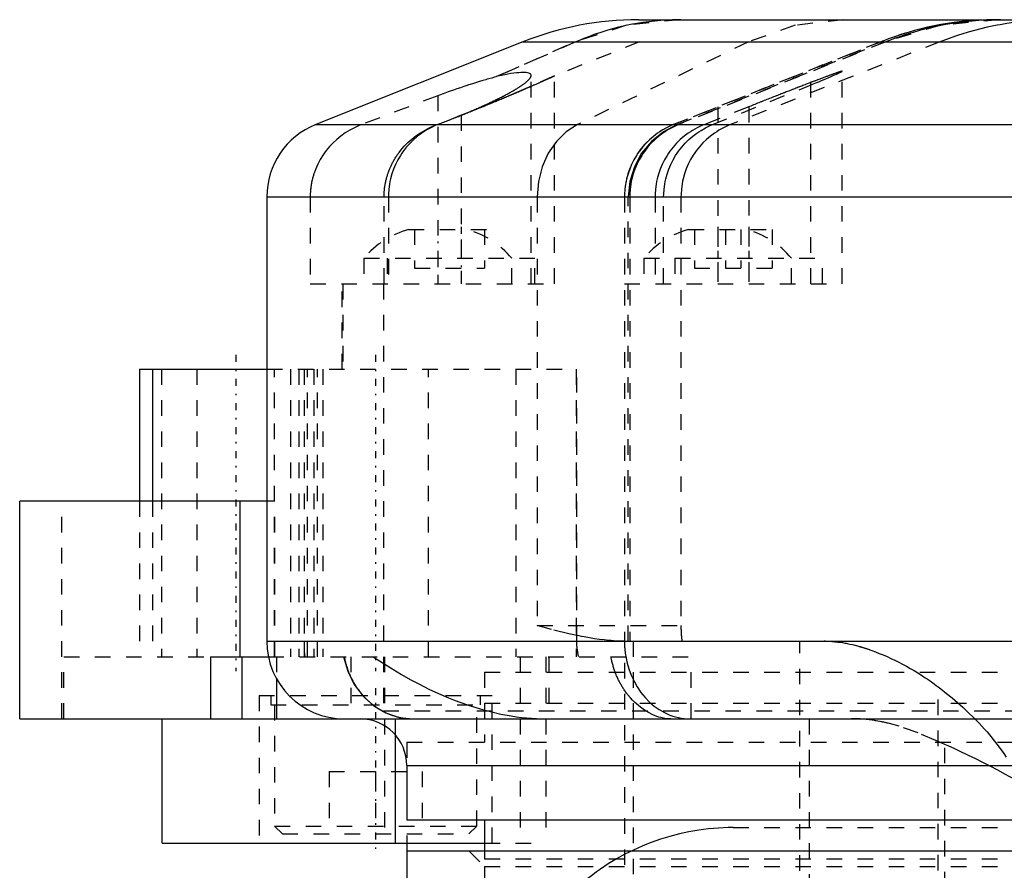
# Model space of a CAD drawing. Extents: x -526 to 218, y -128 to 128.
# Tile 11 of 19: x -168 to -105, y 54 to 109. Entities that reach past the tile are written whole.
import ezdxf

# ---------------------------------------------------------------- set-up
doc = ezdxf.new("R2010")
doc.units = 0
doc.linetypes.add('CENTER', pattern=[1.5, 0.45, -0.5, 0.05, -0.5])
doc.linetypes.add('DASHED', pattern=[2, 1, -1])
for name, color, linetype in [('AM_0', 7, 'CONTINUOUS'), ('AM_3', 7, 'DASHED'), ('AM_7', 7, 'CENTER')]:
    doc.layers.add(name, color=color, linetype=linetype)

msp = doc.modelspace()

# ---------------------------------------------------------------- linework, layer by layer
at = {"layer": 'AM_0', "color": 7, "linetype": 'CONTINUOUS'}
for p, q in [((-128.1, 109), (-47.9, 109)), ((-135.522, 107.572), (-148.856, 102.243)), ((-135.522, 107.572), (-40.478, 107.572)), ((-148.856, 102.243), (-96, 102.243)), ((-152, 97.6), (-152, 69)), ((-152, 97.6), (-96, 97.6)), ((-160.191, 86.5), (-160.191, 78)), ((-160.191, 86.5), (-152, 86.5)), ((-159.363, 86.5), (-159.363, 78)), ((-152, 78), (-167.896, 78)), ((-167.896, 64), (-167.896, 78)), ((-153.714, 68), (-153.714, 78)), ((-152, 69), (-97.003, 69)), ((-155.627, 68), (-151.899, 68)), ((-155.627, 68), (-155.627, 64)), ((-153.597, 68), (-153.597, 64)), ((-151.374, 66.578), (-151.374, 64)), ((-167.896, 64), (-97.005, 64)), ((-158.739, 56), (-158.739, 64)), ((-143.755, 62.99), (-143.755, 56)), ((-143, 61), (-143, 57.5)), ((-143, 61), (-97.009, 61)), ((-143, 57.5), (-97.009, 57.5)), ((-138, 57.5), (-138, 55.5)), ((-158.739, 56), (-138, 56)), ((-143, 56), (-143, 55.5)), ((-143, 55.5), (-143, 50)), ((-143, 55.5), (-97.006, 55.5))]:
    msp.add_line(p, q, dxfattribs=at)
for centre, radius, start, end in [((-128.1, 89), 20, 90, 111.78471), ((-147, 97.6), 5, 111.78471, 180), ((-147, 69), 5, 180, 270), ((-146, 61), 3, 0, 90)]:
    msp.add_arc(centre, radius, start, end, dxfattribs=at)
at = {"layer": 'AM_3', "color": 6, "linetype": 'DASHED'}
for p, q in [((-137.255, 105.337), (-132.171, 107.572)), ((-132.119, 107.572), (-137.255, 105.316)), ((-128.022, 107.572), (-133.5, 105.383)), ((-121.015, 107.572), (-132.014, 102.243)), ((-125.856, 102.243), (-112.522, 107.572)), ((-112.512, 107.572), (-125.845, 102.243)), ((-125.608, 102.243), (-112.288, 107.572)), ((-112.192, 107.572), (-125.512, 102.243)), ((-108.712, 107.572), (-122.183, 102.243)), ((-117, 92), (-117, 105.782)), ((-137.255, 105.337), (-137.255, 105.316)), ((-135, 92), (-135, 105.402)), ((-133.5, 105.383), (-134.999, 104.717)), ((-133.5, 92), (-133.5, 105.383)), ((-115, 92), (-115, 105.677)), ((-123.327, 102.243), (-116.995, 104.799)), ((-141, 104.103), (-145.911, 102.243)), ((-141, 104.103), (-141, 92)), ((-121, 103.391), (-123.876, 102.243)), ((-123, 103.384), (-123, 92)), ((-121, 103.391), (-121, 92)), ((-139.5, 102.845), (-141.017, 102.243)), ((-139.5, 102.845), (-139.5, 92)), ((-141.055, 102.243), (-141, 102.263)), ((-149.207, 97.6), (-149.207, 92)), ((-144.458, 92), (-144.458, 97.6)), ((-144.181, 97.6), (-144.181, 92)), ((-134.608, 97.6), (-134.608, 70)), ((-129, 97.6), (-129, -97.6)), ((-128.99, 97.6), (-128.99, 69)), ((-128.749, 69), (-128.749, 97.6)), ((-128.653, 97.6), (-128.653, 69)), ((-127.024, 97.6), (-127.024, 92)), ((-126.474, 92), (-126.474, 97.6)), ((-125.361, 97.6), (-125.361, 70)), ((-142.879, 95.5), (-137.621, 95.5)), ((-142.5, 95.5), (-142.5, 93)), ((-138, 95.5), (-138, 93)), ((-124.879, 95.5), (-119.121, 95.5)), ((-124.5, 95.5), (-124.5, 93)), ((-122.5, 95.5), (-122.5, 93)), ((-121.5, 95.5), (-121.5, 93)), ((-119.5, 95.5), (-119.5, 93)), ((-145.75, 93.646), (-145.75, 92)), ((-145.75, 93.646), (-134.75, 93.646)), ((-144.25, 93.646), (-144.25, 92)), ((-136.25, 92), (-136.25, 93.646)), ((-134.75, 92), (-134.75, 93.646)), ((-127.75, 93.646), (-127.75, 92)), ((-127.75, 93.646), (-116.25, 93.646)), ((-125.75, 93.646), (-125.75, 92)), ((-118.25, 92), (-118.25, 93.646)), ((-116.25, 92), (-116.25, 93.646)), ((-142.5, 93), (-138, 93)), ((-124.5, 93), (-119.5, 93)), ((-149.207, 92), (-133.5, 92)), ((-147.153, 86.5), (-147.153, 92)), ((-147.114, 92), (-147.114, 86.5)), ((-144.5, 92), (-144.5, 64.5)), ((-129, 92), (-115, 92)), ((-158.77, 86.5), (-158.77, 68)), ((-156.5, 86.5), (-156.5, 68)), ((-152, 86.5), (-132.069, 86.5)), ((-151.5, 68), (-151.5, 86.5)), ((-150.476, 86.5), (-150.476, 68)), ((-149.941, 86.5), (-149.941, 68)), ((-149.604, 86.5), (-149.604, 68)), ((-149.604, 86.5), (-149.604, 69)), ((-149.593, 86.5), (-149.593, 68)), ((-149.384, 68), (-149.384, 86.5)), ((-148.972, 86.5), (-148.972, 68)), ((-148.744, 68), (-148.744, 86.5)), ((-148.4, 86.5), (-148.4, 68)), ((-141.6, 68), (-141.6, 86.5)), ((-135.989, 86.5), (-135.989, 68)), ((-132.111, 86.5), (-132.111, 68)), ((-132.069, 69), (-132.069, 86.5)), ((-165.195, 64), (-165.195, 78)), ((-160.191, 78), (-160.191, 68)), ((-159.363, 78), (-159.363, 68)), ((-151.491, 78), (-152, 78)), ((-151.491, 68), (-151.491, 78)), ((-134.608, 70), (-125.361, 70)), ((-128.423, -74), (-128.423, 69)), ((-117.718, -73.774), (-117.718, 69)), ((-165.055, 64), (-165.055, 68)), ((-165.055, 68), (-153.597, 68)), ((-151.899, 68), (-124.7, 68)), ((-151.374, 68), (-151.374, 66.578)), ((-146.599, 68), (-146.599, 64)), ((-144.425, 68), (-144.425, 56)), ((-135.697, 68), (-135.697, 56)), ((-134.053, 68), (-134.053, 56)), ((-133.864, 68), (-133.864, 64)), ((-124.7, 64), (-124.7, 68)), ((-138, 67), (-138, 64.5)), ((-138, 67), (-38, 67)), ((-108.822, -67.759), (-108.822, 66.065)), ((-152.5, 65.5), (-152.5, 56)), ((-152.5, 65.5), (-137.5, 65.5)), ((-151.75, 65.5), (-151.75, 64.9)), ((-138.25, 64.9), (-138.25, 65.5)), ((-137.5, 56), (-137.5, 65.5)), ((-151.75, 64.9), (-138.25, 64.9)), ((-151.5, 64.9), (-151.5, 57.1)), ((-138.5, 57.1), (-138.5, 64.9)), ((-138, 65), (-138, 62.5)), ((-138, 65), (-38, 65)), ((-31.5, 64.5), (-144.5, 64.5)), ((-143.755, 64), (-143.755, 62.99)), ((-117.121, 64), (-117.121, -68.5)), ((-143, 62.5), (-143, 56)), ((-143, 62.5), (-36, 62.5)), ((-108.385, -66.857), (-108.385, 62.357)), ((-148, 60.6), (-142, 60.6)), ((-148, 60.6), (-148, 56.6)), ((-145, 60.6), (-145, 56.6)), ((-142, 60.6), (-142, 56.6)), ((-151.5, 57.1), (-151, 56.6)), ((-151.5, 57.1), (-138.5, 57.1)), ((-139, 56.6), (-138.5, 57.1)), ((-151, 56.6), (-139, 56.6)), ((-122, 57), (-7.641, 56.997)), ((-138, 56), (-134.053, 56)), ((-139, 55.5), (-138, 54.5)), ((-138, 55.5), (-138, 55)), ((-138, 55), (-38, 55)), ((-138, 54.5), (-138, 53)), ((-138, 54.5), (-25.414, 54.5))]:
    msp.add_line(p, q, dxfattribs=at)
for points in [[(-125.422, 109), (-128.858, 108.64), (-132.171, 107.572)], [(-114.892, 109), (-118.01, 108.64), (-121.015, 107.572)], [(-104.874, 109), (-108.649, 108.64), (-112.288, 107.572)], [(-132.014, 102.243), (-132.739, 101.786), (-133.375, 101.165), (-133.898, 100.404), (-134.287, 99.533), (-134.527, 98.586), (-134.608, 97.6)], [(-125.608, 102.243), (-126.486, 101.786), (-127.256, 101.165), (-127.89, 100.404), (-128.36, 99.533), (-128.651, 98.586), (-128.749, 97.6)], [(-147.061, 68), (-146.799, 67.067), (-146.378, 66.207), (-145.812, 65.454), (-145.124, 64.837), (-144.34, 64.378), (-143.49, 64.095), (-142.607, 64)]]:
    msp.add_lwpolyline(points, dxfattribs=at)
for points in [[(-125.361, 109, 0), (-125.543, 108.999, 0), (-125.911, 108.991, 0), (-126.286, 108.974, 0), (-126.475, 108.963, 0), (-126.665, 108.949, 0), (-127.048, 108.914, 0), (-127.433, 108.87, 0), (-127.821, 108.817, 0), (-128.21, 108.754, 0), (-128.598, 108.681, 0), (-128.792, 108.642, 0), (-128.986, 108.6, 0), (-129.372, 108.509, 0), (-129.755, 108.409, 0), (-130.134, 108.301, 0), (-130.509, 108.184, 0), (-130.879, 108.06, 0), (-131.061, 107.995, 0), (-131.242, 107.928, 0), (-131.599, 107.79, 0), (-131.948, 107.646, 0), (-132.119, 107.572, 0)], [(-105.09, 109, 0), (-105.29, 108.999, 0), (-105.695, 108.991, 0), (-106.106, 108.974, 0), (-106.313, 108.963, 0), (-106.522, 108.949, 0), (-106.943, 108.914, 0), (-107.367, 108.87, 0), (-107.792, 108.817, 0), (-108.219, 108.754, 0), (-108.646, 108.681, 0), (-108.859, 108.642, 0), (-109.072, 108.6, 0), (-109.495, 108.509, 0), (-109.916, 108.409, 0), (-110.333, 108.301, 0), (-110.745, 108.184, 0), (-111.151, 108.06, 0), (-111.351, 107.995, 0), (-111.55, 107.928, 0), (-111.941, 107.79, 0), (-112.324, 107.646, 0), (-112.512, 107.572, 0)], [(-104.778, 109, 0), (-104.977, 108.999, 0), (-105.382, 108.991, 0), (-105.793, 108.974, 0), (-106, 108.963, 0), (-106.209, 108.949, 0), (-106.629, 108.914, 0), (-107.052, 108.87, 0), (-107.477, 108.817, 0), (-107.904, 108.754, 0), (-108.33, 108.681, 0), (-108.543, 108.642, 0), (-108.755, 108.6, 0), (-109.178, 108.509, 0), (-109.599, 108.409, 0), (-110.015, 108.301, 0), (-110.426, 108.184, 0), (-110.832, 108.06, 0), (-111.032, 107.995, 0), (-111.231, 107.928, 0), (-111.622, 107.79, 0), (-112.005, 107.646, 0), (-112.192, 107.572, 0)], [(-101.215, 109, 0), (-101.429, 108.999, 0), (-101.856, 108.99, 0), (-102.282, 108.972, 0), (-102.495, 108.96, 0), (-102.708, 108.945, 0), (-103.133, 108.91, 0), (-103.557, 108.865, 0), (-103.979, 108.812, 0), (-104.401, 108.75, 0), (-104.821, 108.679, 0), (-105.03, 108.64, 0), (-105.239, 108.599, 0), (-105.656, 108.511, 0), (-106.07, 108.414, 0), (-106.483, 108.308, 0), (-106.894, 108.193, 0), (-107.302, 108.07, 0), (-107.506, 108.005, 0), (-107.708, 107.939, 0), (-108.112, 107.798, 0), (-108.512, 107.649, 0), (-108.712, 107.572, 0)], [(-141, 102.263, 0), (-140.956, 102.28, 0), (-140.869, 102.312, 0), (-140.782, 102.345, 0), (-140.739, 102.361, 0), (-140.695, 102.377, 0), (-140.608, 102.41, 0), (-140.522, 102.443, 0), (-140.435, 102.476, 0), (-140.349, 102.509, 0), (-140.263, 102.543, 0), (-140.221, 102.559, 0), (-140.178, 102.576, 0), (-140.093, 102.609, 0), (-140.008, 102.643, 0), (-139.923, 102.676, 0), (-139.839, 102.71, 0), (-139.755, 102.744, 0), (-139.713, 102.76, 0), (-139.672, 102.777, 0), (-139.589, 102.811, 0), (-139.506, 102.844, 0), (-139.465, 102.861, 0), (-139.425, 102.878, 0), (-139.343, 102.912, 0), (-139.262, 102.945, 0), (-139.222, 102.962, 0), (-139.182, 102.978, 0), (-139.102, 103.012, 0), (-139.023, 103.045, 0), (-138.945, 103.078, 0), (-138.867, 103.112, 0), (-138.79, 103.145, 0), (-138.752, 103.161, 0), (-138.714, 103.178, 0), (-138.638, 103.211, 0), (-138.562, 103.244, 0), (-138.486, 103.277, 0), (-138.41, 103.31, 0), (-138.334, 103.344, 0), (-138.296, 103.361, 0), (-138.259, 103.378, 0), (-138.184, 103.411, 0), (-138.109, 103.445, 0), (-138.034, 103.479, 0), (-137.96, 103.513, 0), (-137.886, 103.547, 0), (-137.849, 103.564, 0), (-137.813, 103.581, 0), (-137.74, 103.615, 0), (-137.667, 103.649, 0), (-137.595, 103.683, 0), (-137.524, 103.717, 0), (-137.453, 103.751, 0), (-137.418, 103.768, 0), (-137.383, 103.785, 0), (-137.314, 103.818, 0), (-137.245, 103.852, 0), (-137.177, 103.886, 0), (-137.109, 103.919, 0), (-137.043, 103.953, 0), (-137.01, 103.969, 0), (-136.977, 103.986, 0), (-136.912, 104.019, 0), (-136.847, 104.052, 0), (-136.816, 104.068, 0), (-136.784, 104.085, 0), (-136.722, 104.117, 0), (-136.66, 104.15, 0), (-136.63, 104.166, 0), (-136.599, 104.182, 0), (-136.54, 104.214, 0), (-136.481, 104.246, 0), (-136.423, 104.277, 0), (-136.366, 104.309, 0), (-136.31, 104.34, 0), (-136.283, 104.355, 0), (-136.256, 104.371, 0), (-136.202, 104.401, 0), (-136.149, 104.431, 0), (-136.098, 104.461, 0), (-136.048, 104.491, 0), (-135.998, 104.52, 0), (-135.974, 104.535, 0), (-135.95, 104.55, 0), (-135.903, 104.578, 0), (-135.857, 104.607, 0), (-135.813, 104.635, 0), (-135.769, 104.662, 0), (-135.727, 104.69, 0), (-135.706, 104.703, 0), (-135.686, 104.717, 0), (-135.646, 104.743, 0), (-135.608, 104.769, 0), (-135.57, 104.795, 0), (-135.534, 104.82, 0), (-135.499, 104.845, 0), (-135.482, 104.858, 0), (-135.465, 104.87, 0), (-135.433, 104.894, 0), (-135.402, 104.918, 0), (-135.371, 104.942, 0), (-135.342, 104.965, 0), (-135.313, 104.988, 0), (-135.3, 105, 0), (-135.286, 105.011, 0), (-135.26, 105.034, 0), (-135.235, 105.056, 0), (-135.223, 105.067, 0), (-135.211, 105.078, 0), (-135.188, 105.1, 0), (-135.167, 105.121, 0), (-135.156, 105.132, 0), (-135.146, 105.142, 0), (-135.127, 105.163, 0), (-135.109, 105.184, 0), (-135.093, 105.203, 0), (-135.077, 105.223, 0), (-135.064, 105.242, 0), (-135.057, 105.252, 0), (-135.051, 105.261, 0), (-135.04, 105.279, 0), (-135.03, 105.297, 0), (-135.021, 105.315, 0), (-135.014, 105.332, 0), (-135.009, 105.348, 0), (-135.006, 105.356, 0), (-135.004, 105.364, 0), (-135.002, 105.38, 0), (-135, 105.395, 0), (-135, 105.402, 0)], [(-137.255, 105.316, 0), (-137.347, 105.293, 0), (-137.535, 105.244, 0), (-137.726, 105.192, 0), (-137.822, 105.166, 0), (-137.92, 105.138, 0), (-138.116, 105.081, 0), (-138.314, 105.022, 0), (-138.512, 104.962, 0), (-138.711, 104.9, 0), (-138.915, 104.835, 0), (-139.018, 104.801, 0), (-139.123, 104.767, 0), (-139.335, 104.697, 0), (-139.551, 104.624, 0), (-139.769, 104.549, 0), (-139.99, 104.471, 0), (-140.213, 104.392, 0), (-140.325, 104.352, 0), (-140.437, 104.311, 0), (-140.662, 104.229, 0), (-140.888, 104.145, 0), (-141, 104.103, 0)], [(-139.5, 102.845, 0), (-139.458, 102.862, 0), (-139.375, 102.895, 0), (-139.292, 102.928, 0), (-139.251, 102.944, 0), (-139.21, 102.961, 0), (-139.127, 102.994, 0), (-139.045, 103.027, 0), (-138.964, 103.059, 0), (-138.883, 103.092, 0), (-138.802, 103.124, 0), (-138.762, 103.14, 0), (-138.722, 103.157, 0), (-138.641, 103.189, 0), (-138.56, 103.222, 0), (-138.478, 103.255, 0), (-138.397, 103.288, 0), (-138.315, 103.321, 0), (-138.274, 103.338, 0), (-138.233, 103.355, 0), (-138.151, 103.388, 0), (-138.069, 103.421, 0), (-138.028, 103.438, 0), (-137.987, 103.455, 0), (-137.905, 103.489, 0), (-137.823, 103.522, 0), (-137.782, 103.539, 0), (-137.741, 103.556, 0), (-137.659, 103.589, 0), (-137.578, 103.623, 0), (-137.496, 103.657, 0), (-137.415, 103.69, 0), (-137.334, 103.724, 0), (-137.294, 103.74, 0), (-137.254, 103.757, 0), (-137.174, 103.79, 0), (-137.094, 103.824, 0), (-137.014, 103.857, 0), (-136.935, 103.89, 0), (-136.857, 103.923, 0), (-136.817, 103.939, 0), (-136.778, 103.955, 0), (-136.701, 103.988, 0), (-136.624, 104.02, 0), (-136.547, 104.053, 0), (-136.472, 104.085, 0), (-136.396, 104.116, 0), (-136.359, 104.132, 0), (-136.322, 104.148, 0), (-136.248, 104.179, 0), (-136.175, 104.21, 0), (-136.102, 104.241, 0), (-136.031, 104.272, 0), (-135.96, 104.302, 0), (-135.925, 104.317, 0), (-135.89, 104.332, 0), (-135.821, 104.361, 0), (-135.752, 104.391, 0), (-135.685, 104.42, 0), (-135.618, 104.448, 0), (-135.553, 104.477, 0), (-135.52, 104.491, 0), (-135.488, 104.504, 0), (-135.424, 104.532, 0), (-135.362, 104.559, 0), (-135.331, 104.572, 0), (-135.3, 104.586, 0), (-135.239, 104.612, 0), (-135.18, 104.638, 0), (-135.15, 104.651, 0), (-135.121, 104.663, 0), (-135.064, 104.688, 0), (-135.007, 104.713, 0), (-134.952, 104.737, 0), (-134.898, 104.761, 0), (-134.844, 104.784, 0), (-134.817, 104.796, 0), (-134.79, 104.808, 0), (-134.738, 104.831, 0), (-134.685, 104.854, 0), (-134.634, 104.877, 0), (-134.583, 104.899, 0), (-134.534, 104.921, 0), (-134.509, 104.932, 0), (-134.485, 104.942, 0), (-134.437, 104.964, 0), (-134.389, 104.985, 0), (-134.343, 105.005, 0), (-134.298, 105.025, 0), (-134.254, 105.045, 0), (-134.232, 105.054, 0), (-134.21, 105.064, 0), (-134.168, 105.083, 0), (-134.127, 105.101, 0), (-134.087, 105.119, 0), (-134.049, 105.136, 0), (-134.011, 105.153, 0), (-133.993, 105.161, 0), (-133.975, 105.169, 0), (-133.94, 105.185, 0), (-133.906, 105.2, 0), (-133.874, 105.214, 0), (-133.842, 105.228, 0), (-133.813, 105.242, 0), (-133.798, 105.248, 0), (-133.784, 105.255, 0), (-133.757, 105.267, 0), (-133.731, 105.278, 0), (-133.718, 105.284, 0), (-133.706, 105.289, 0), (-133.683, 105.3, 0), (-133.661, 105.31, 0), (-133.651, 105.314, 0), (-133.641, 105.319, 0), (-133.622, 105.327, 0), (-133.604, 105.335, 0), (-133.588, 105.343, 0), (-133.573, 105.349, 0), (-133.56, 105.356, 0), (-133.553, 105.358, 0), (-133.548, 105.361, 0), (-133.537, 105.366, 0), (-133.528, 105.37, 0), (-133.52, 105.374, 0), (-133.513, 105.377, 0), (-133.508, 105.379, 0), (-133.506, 105.38, 0), (-133.504, 105.381, 0), (-133.501, 105.382, 0), (-133.5, 105.382, 0), (-133.5, 105.383, 0)], [(-135, 105.402, 0), (-135.002, 105.425, 0), (-135.017, 105.467, 0), (-135.047, 105.504, 0), (-135.068, 105.52, 0), (-135.093, 105.534, 0), (-135.153, 105.559, 0), (-135.227, 105.578, 0), (-135.315, 105.592, 0), (-135.416, 105.599, 0), (-135.529, 105.601, 0), (-135.59, 105.6, 0), (-135.655, 105.598, 0), (-135.795, 105.588, 0), (-135.95, 105.574, 0), (-136.117, 105.553, 0), (-136.299, 105.526, 0), (-136.492, 105.494, 0), (-136.593, 105.476, 0), (-136.697, 105.456, 0), (-136.913, 105.412, 0), (-137.139, 105.363, 0), (-137.255, 105.337, 0)], [(-115, 105.677, 0), (-115, 105.678, 0), (-115.001, 105.679, 0), (-115.004, 105.679, 0), (-115.006, 105.679, 0), (-115.008, 105.679, 0), (-115.013, 105.679, 0), (-115.019, 105.678, 0), (-115.027, 105.677, 0), (-115.036, 105.675, 0), (-115.046, 105.672, 0), (-115.051, 105.671, 0), (-115.057, 105.669, 0), (-115.07, 105.666, 0), (-115.084, 105.662, 0), (-115.099, 105.657, 0), (-115.115, 105.652, 0), (-115.133, 105.647, 0), (-115.142, 105.644, 0), (-115.152, 105.641, 0), (-115.172, 105.634, 0), (-115.193, 105.627, 0), (-115.204, 105.624, 0), (-115.216, 105.62, 0), (-115.24, 105.612, 0), (-115.265, 105.603, 0), (-115.278, 105.599, 0), (-115.291, 105.595, 0), (-115.318, 105.585, 0), (-115.347, 105.575, 0), (-115.377, 105.565, 0), (-115.408, 105.554, 0), (-115.44, 105.542, 0), (-115.457, 105.537, 0), (-115.474, 105.531, 0), (-115.508, 105.518, 0), (-115.544, 105.505, 0), (-115.581, 105.492, 0), (-115.619, 105.478, 0), (-115.658, 105.464, 0), (-115.678, 105.457, 0), (-115.698, 105.45, 0), (-115.74, 105.434, 0), (-115.782, 105.419, 0), (-115.826, 105.403, 0), (-115.871, 105.386, 0), (-115.916, 105.369, 0), (-115.94, 105.361, 0), (-115.963, 105.352, 0), (-116.011, 105.334, 0), (-116.06, 105.316, 0), (-116.11, 105.297, 0), (-116.161, 105.278, 0), (-116.213, 105.259, 0), (-116.24, 105.249, 0), (-116.267, 105.239, 0), (-116.321, 105.218, 0), (-116.376, 105.198, 0), (-116.432, 105.176, 0), (-116.489, 105.155, 0), (-116.547, 105.133, 0), (-116.576, 105.122, 0), (-116.606, 105.11, 0), (-116.666, 105.088, 0), (-116.727, 105.065, 0), (-116.757, 105.053, 0), (-116.788, 105.041, 0), (-116.851, 105.017, 0), (-116.914, 104.993, 0), (-116.946, 104.981, 0), (-116.979, 104.968, 0), (-117.044, 104.943, 0), (-117.11, 104.918, 0), (-117.177, 104.892, 0), (-117.244, 104.866, 0), (-117.313, 104.84, 0), (-117.347, 104.827, 0), (-117.382, 104.813, 0), (-117.452, 104.786, 0), (-117.523, 104.759, 0), (-117.594, 104.731, 0), (-117.667, 104.703, 0), (-117.739, 104.675, 0), (-117.776, 104.661, 0), (-117.813, 104.647, 0), (-117.887, 104.618, 0), (-117.962, 104.589, 0), (-118.038, 104.559, 0), (-118.114, 104.53, 0), (-118.191, 104.5, 0), (-118.23, 104.485, 0), (-118.268, 104.47, 0), (-118.346, 104.439, 0), (-118.425, 104.409, 0), (-118.504, 104.378, 0), (-118.584, 104.347, 0), (-118.664, 104.315, 0), (-118.704, 104.299, 0), (-118.744, 104.284, 0), (-118.825, 104.252, 0), (-118.907, 104.22, 0), (-118.989, 104.188, 0), (-119.071, 104.155, 0), (-119.154, 104.123, 0), (-119.196, 104.106, 0), (-119.237, 104.09, 0), (-119.321, 104.057, 0), (-119.405, 104.024, 0), (-119.447, 104.007, 0), (-119.489, 103.991, 0), (-119.574, 103.957, 0), (-119.659, 103.924, 0), (-119.701, 103.907, 0), (-119.744, 103.89, 0), (-119.829, 103.856, 0), (-119.915, 103.822, 0), (-120.001, 103.788, 0), (-120.087, 103.754, 0), (-120.174, 103.72, 0), (-120.217, 103.703, 0), (-120.26, 103.686, 0), (-120.347, 103.651, 0), (-120.434, 103.617, 0), (-120.521, 103.582, 0), (-120.608, 103.548, 0), (-120.695, 103.513, 0), (-120.738, 103.495, 0), (-120.782, 103.478, 0), (-120.869, 103.443, 0), (-120.956, 103.409, 0), (-121, 103.391, 0)], [(-116.995, 104.799, 0), (-116.892, 104.842, 0), (-116.693, 104.925, 0), (-116.502, 105.005, 0), (-116.411, 105.043, 0), (-116.322, 105.08, 0), (-116.152, 105.153, 0), (-115.992, 105.22, 0), (-115.844, 105.284, 0), (-115.706, 105.343, 0), (-115.58, 105.398, 0), (-115.521, 105.424, 0), (-115.466, 105.449, 0), (-115.364, 105.494, 0), (-115.274, 105.535, 0), (-115.197, 105.571, 0), (-115.132, 105.601, 0), (-115.08, 105.627, 0), (-115.059, 105.638, 0), (-115.041, 105.648, 0), (-115.015, 105.663, 0), (-115.002, 105.674, 0), (-115, 105.677, 0)], [(-134.999, 104.717, 0), (-135.092, 104.676, 0), (-135.289, 104.591, 0), (-135.496, 104.501, 0), (-135.604, 104.454, 0), (-135.715, 104.407, 0), (-135.943, 104.309, 0), (-136.18, 104.208, 0), (-136.425, 104.104, 0), (-136.678, 103.998, 0), (-136.936, 103.889, 0), (-137.067, 103.835, 0), (-137.2, 103.779, 0), (-137.467, 103.669, 0), (-137.738, 103.557, 0), (-138.009, 103.446, 0), (-138.281, 103.335, 0), (-138.551, 103.225, 0), (-138.686, 103.171, 0), (-138.819, 103.117, 0), (-139.089, 103.009, 0), (-139.362, 102.9, 0), (-139.5, 102.845, 0)], [(-145.911, 102.243, 0), (-146.06, 102.184, 0), (-146.36, 102.049, 0), (-146.661, 101.889, 0), (-146.809, 101.801, 0), (-146.955, 101.708, 0), (-147.236, 101.509, 0), (-147.498, 101.296, 0), (-147.736, 101.075, 0), (-147.962, 100.837, 0), (-148.18, 100.576, 0), (-148.283, 100.438, 0), (-148.382, 100.296, 0), (-148.563, 100.003, 0), (-148.721, 99.705, 0), (-148.852, 99.41, 0), (-148.921, 99.232, 0), (-148.939, 99.18, 0), (-148.957, 99.127, 0), (-148.966, 99.1, 0), (-148.975, 99.073, 0), (-148.992, 99.019, 0), (-149.008, 98.965, 0), (-149.024, 98.91, 0), (-149.04, 98.855, 0), (-149.054, 98.8, 0), (-149.061, 98.772, 0), (-149.068, 98.744, 0), (-149.082, 98.688, 0), (-149.095, 98.632, 0), (-149.101, 98.604, 0), (-149.107, 98.576, 0), (-149.118, 98.519, 0), (-149.129, 98.462, 0), (-149.134, 98.434, 0), (-149.139, 98.406, 0), (-149.148, 98.349, 0), (-149.157, 98.292, 0), (-149.165, 98.235, 0), (-149.172, 98.179, 0), (-149.178, 98.122, 0), (-149.182, 98.094, 0), (-149.184, 98.066, 0), (-149.19, 98.01, 0), (-149.194, 97.954, 0), (-149.204, 97.761, 0), (-149.207, 97.6, 0)], [(-144.458, 97.6, 0), (-144.458, 97.627, 0), (-144.458, 97.681, 0), (-144.456, 97.736, 0), (-144.456, 97.763, 0), (-144.454, 97.791, 0), (-144.452, 97.846, 0), (-144.449, 97.902, 0), (-144.444, 97.958, 0), (-144.44, 98.015, 0), (-144.434, 98.072, 0), (-144.431, 98.1, 0), (-144.428, 98.129, 0), (-144.421, 98.186, 0), (-144.413, 98.243, 0), (-144.405, 98.301, 0), (-144.396, 98.358, 0), (-144.386, 98.415, 0), (-144.381, 98.444, 0), (-144.375, 98.473, 0), (-144.364, 98.53, 0), (-144.352, 98.587, 0), (-144.345, 98.616, 0), (-144.339, 98.644, 0), (-144.325, 98.701, 0), (-144.311, 98.757, 0), (-144.304, 98.785, 0), (-144.296, 98.813, 0), (-144.281, 98.869, 0), (-144.265, 98.925, 0), (-144.248, 98.98, 0), (-144.231, 99.034, 0), (-144.213, 99.088, 0), (-144.204, 99.115, 0), (-144.194, 99.142, 0), (-144.175, 99.195, 0), (-144.156, 99.247, 0), (-144.084, 99.426, 0), (-144.007, 99.599, 0), (-143.983, 99.649, 0), (-143.958, 99.698, 0), (-143.946, 99.723, 0), (-143.933, 99.748, 0), (-143.907, 99.798, 0), (-143.88, 99.848, 0), (-143.852, 99.898, 0), (-143.824, 99.948, 0), (-143.795, 99.998, 0), (-143.78, 100.023, 0), (-143.765, 100.048, 0), (-143.735, 100.097, 0), (-143.704, 100.146, 0), (-143.672, 100.195, 0), (-143.639, 100.243, 0), (-143.607, 100.292, 0), (-143.59, 100.316, 0), (-143.573, 100.339, 0), (-143.539, 100.387, 0), (-143.504, 100.434, 0), (-143.487, 100.457, 0), (-143.38, 100.595, 0), (-143.155, 100.854, 0), (-142.923, 101.088, 0), (-142.676, 101.308, 0), (-142.406, 101.519, 0), (-142.117, 101.717, 0), (-141.968, 101.808, 0), (-141.817, 101.895, 0), (-141.51, 102.052, 0), (-141.207, 102.185, 0), (-141.055, 102.243, 0)], [(-141.017, 102.243, 0), (-141.163, 102.183, 0), (-141.457, 102.043, 0), (-141.751, 101.88, 0), (-141.895, 101.79, 0), (-142.037, 101.695, 0), (-142.308, 101.492, 0), (-142.559, 101.277, 0), (-142.786, 101.056, 0), (-143.005, 100.813, 0), (-143.213, 100.549, 0), (-143.311, 100.41, 0), (-143.405, 100.268, 0), (-143.576, 99.976, 0), (-143.724, 99.681, 0), (-143.848, 99.389, 0), (-143.955, 99.08, 0), (-144.045, 98.755, 0), (-144.081, 98.589, 0), (-144.112, 98.421, 0), (-144.157, 98.086, 0), (-144.178, 97.759, 0), (-144.181, 97.6, 0)], [(-125.845, 102.243, 0), (-125.991, 102.182, 0), (-126.284, 102.043, 0), (-126.577, 101.879, 0), (-126.721, 101.788, 0), (-126.862, 101.693, 0), (-127.131, 101.49, 0), (-127.38, 101.275, 0), (-127.606, 101.053, 0), (-127.824, 100.81, 0), (-128.031, 100.545, 0), (-128.128, 100.406, 0), (-128.221, 100.264, 0), (-128.391, 99.972, 0), (-128.538, 99.678, 0), (-128.66, 99.386, 0), (-128.767, 99.077, 0), (-128.855, 98.753, 0), (-128.892, 98.587, 0), (-128.922, 98.419, 0), (-128.966, 98.085, 0), (-128.987, 97.758, 0), (-128.99, 97.6, 0)], [(-125.512, 102.243, 0), (-125.657, 102.182, 0), (-125.95, 102.043, 0), (-126.242, 101.879, 0), (-126.386, 101.788, 0), (-126.527, 101.693, 0), (-126.796, 101.49, 0), (-127.045, 101.275, 0), (-127.271, 101.053, 0), (-127.488, 100.81, 0), (-127.695, 100.545, 0), (-127.792, 100.406, 0), (-127.885, 100.264, 0), (-128.055, 99.972, 0), (-128.201, 99.678, 0), (-128.323, 99.386, 0), (-128.43, 99.077, 0), (-128.518, 98.753, 0), (-128.555, 98.587, 0), (-128.585, 98.419, 0), (-128.629, 98.085, 0), (-128.65, 97.758, 0), (-128.653, 97.6, 0)], [(-123.876, 102.243, 0), (-124.029, 102.179, 0), (-124.327, 102.036, 0), (-124.616, 101.874, 0), (-124.756, 101.786, 0), (-124.893, 101.693, 0), (-125.157, 101.495, 0), (-125.408, 101.279, 0), (-125.644, 101.047, 0), (-125.864, 100.8, 0), (-126.068, 100.539, 0), (-126.163, 100.404, 0), (-126.253, 100.265, 0), (-126.42, 99.98, 0), (-126.568, 99.684, 0), (-126.696, 99.379, 0), (-126.804, 99.066, 0), (-126.89, 98.747, 0), (-126.925, 98.586, 0), (-126.955, 98.423, 0), (-126.999, 98.095, 0), (-127.021, 97.765, 0), (-127.024, 97.6, 0)], [(-126.474, 97.6, 0), (-126.472, 97.765, 0), (-126.45, 98.095, 0), (-126.406, 98.423, 0), (-126.376, 98.586, 0), (-126.341, 98.747, 0), (-126.254, 99.066, 0), (-126.147, 99.379, 0), (-126.019, 99.684, 0), (-125.871, 99.98, 0), (-125.704, 100.265, 0), (-125.614, 100.404, 0), (-125.518, 100.539, 0), (-125.315, 100.8, 0), (-125.095, 101.047, 0), (-124.859, 101.279, 0), (-124.608, 101.495, 0), (-124.344, 101.693, 0), (-124.207, 101.786, 0), (-124.067, 101.874, 0), (-123.778, 102.036, 0), (-123.479, 102.179, 0), (-123.327, 102.243, 0)], [(-122.183, 102.243, 0), (-122.335, 102.18, 0), (-122.633, 102.039, 0), (-122.921, 101.879, 0), (-123.061, 101.792, 0), (-123.198, 101.701, 0), (-123.463, 101.505, 0), (-123.715, 101.292, 0), (-123.953, 101.063, 0), (-124.176, 100.817, 0), (-124.383, 100.557, 0), (-124.479, 100.422, 0), (-124.571, 100.284, 0), (-124.742, 99.999, 0), (-124.893, 99.702, 0), (-125.024, 99.396, 0), (-125.135, 99.08, 0), (-125.224, 98.759, 0), (-125.26, 98.596, 0), (-125.291, 98.432, 0), (-125.336, 98.101, 0), (-125.358, 97.768, 0), (-125.361, 97.6, 0)], [(-129.009, 69, 0), (-129.144, 69.001, 0), (-129.419, 69.008, 0), (-129.703, 69.023, 0), (-129.849, 69.034, 0), (-129.997, 69.046, 0), (-130.298, 69.075, 0), (-130.608, 69.113, 0), (-130.927, 69.157, 0), (-131.253, 69.209, 0), (-131.586, 69.268, 0), (-131.753, 69.299, 0), (-131.919, 69.332, 0), (-132.249, 69.401, 0), (-132.575, 69.473, 0), (-133.688, 69.749, 0), (-134.608, 70, 0)], [(-125.361, 70, 0), (-125.361, 69.989, 0), (-125.361, 69.967, 0), (-125.361, 69.944, 0), (-125.361, 69.932, 0), (-125.361, 69.921, 0), (-125.361, 69.898, 0), (-125.36, 69.876, 0), (-125.36, 69.855, 0), (-125.36, 69.834, 0), (-125.36, 69.812, 0), (-125.359, 69.802, 0), (-125.359, 69.791, 0), (-125.359, 69.77, 0), (-125.358, 69.749, 0), (-125.358, 69.729, 0), (-125.357, 69.71, 0), (-125.357, 69.692, 0), (-125.356, 69.683, 0), (-125.356, 69.674, 0), (-125.356, 69.657, 0), (-125.355, 69.639, 0), (-125.355, 69.63, 0), (-125.354, 69.621, 0), (-125.354, 69.604, 0), (-125.353, 69.587, 0), (-125.352, 69.579, 0), (-125.352, 69.571, 0), (-125.351, 69.554, 0), (-125.351, 69.538, 0), (-125.35, 69.523, 0), (-125.349, 69.507, 0), (-125.348, 69.492, 0), (-125.348, 69.485, 0), (-125.347, 69.478, 0), (-125.347, 69.464, 0), (-125.346, 69.45, 0), (-125.345, 69.437, 0), (-125.344, 69.424, 0), (-125.343, 69.411, 0), (-125.343, 69.405, 0), (-125.342, 69.399, 0), (-125.342, 69.388, 0), (-125.341, 69.376, 0), (-125.34, 69.365, 0), (-125.339, 69.354, 0), (-125.338, 69.343, 0), (-125.338, 69.338, 0), (-125.337, 69.332, 0), (-125.336, 69.321, 0), (-125.335, 69.311, 0), (-125.332, 69.276, 0), (-125.326, 69.22, 0), (-125.323, 69.196, 0), (-125.32, 69.173, 0), (-125.314, 69.133, 0), (-125.309, 69.1, 0), (-125.303, 69.072, 0), (-125.296, 69.048, 0), (-125.29, 69.028, 0), (-125.287, 69.021, 0), (-125.284, 69.014, 0), (-125.277, 69.005, 0), (-125.271, 69.001, 0), (-125.268, 69, 0)], [(-149.604, 69, 0), (-149.604, 68.972, 0), (-149.603, 68.915, 0), (-149.603, 68.859, 0), (-149.603, 68.831, 0), (-149.603, 68.804, 0), (-149.603, 68.748, 0), (-149.602, 68.693, 0), (-149.601, 68.637, 0), (-149.599, 68.581, 0), (-149.598, 68.526, 0), (-149.597, 68.498, 0), (-149.595, 68.47, 0), (-149.593, 68.415, 0), (-149.59, 68.36, 0), (-149.574, 68.167, 0), (-149.555, 68, 0)], [(-131.938, 68, 0), (-131.947, 68.036, 0), (-131.963, 68.108, 0), (-131.978, 68.179, 0), (-131.985, 68.213, 0), (-131.992, 68.248, 0), (-132.004, 68.315, 0), (-132.015, 68.381, 0), (-132.025, 68.445, 0), (-132.034, 68.507, 0), (-132.042, 68.568, 0), (-132.045, 68.597, 0), (-132.048, 68.626, 0), (-132.054, 68.681, 0), (-132.058, 68.732, 0), (-132.061, 68.78, 0), (-132.064, 68.825, 0), (-132.066, 68.868, 0), (-132.067, 68.888, 0), (-132.067, 68.908, 0), (-132.068, 68.946, 0), (-132.069, 68.982, 0), (-132.069, 69, 0)], [(-128.981, 68.567, 0), (-128.972, 68.471, 0), (-128.943, 68.23, 0), (-128.893, 67.934, 0), (-128.859, 67.768, 0), (-128.816, 67.591, 0), (-128.706, 67.211, 0), (-128.559, 66.814, 0), (-128.381, 66.428, 0), (-128.173, 66.056, 0), (-127.935, 65.702, 0), (-127.806, 65.536, 0), (-127.672, 65.377, 0), (-127.387, 65.082, 0), (-127.083, 64.82, 0), (-126.76, 64.592, 0), (-126.422, 64.399, 0), (-126.07, 64.243, 0), (-125.889, 64.179, 0), (-125.705, 64.124, 0), (-125.332, 64.044, 0), (-124.957, 64.005, 0), (-124.77, 64, 0)], [(-116.085, 69, 0), (-116.015, 69, 0), (-115.875, 68.996, 0), (-115.731, 68.989, 0), (-115.659, 68.985, 0), (-115.586, 68.979, 0), (-115.437, 68.966, 0), (-115.287, 68.948, 0), (-115.134, 68.928, 0), (-114.978, 68.904, 0), (-114.82, 68.877, 0), (-114.74, 68.862, 0), (-114.66, 68.846, 0), (-114.498, 68.812, 0), (-114.333, 68.774, 0), (-114.166, 68.733, 0), (-113.997, 68.688, 0), (-113.826, 68.64, 0), (-113.74, 68.615, 0), (-113.653, 68.588, 0), (-113.478, 68.533, 0), (-113.3, 68.474, 0), (-113.211, 68.444, 0)], [(-113.211, 68.444, 0), (-113.091, 68.401, 0), (-112.848, 68.311, 0), (-112.601, 68.215, 0), (-112.477, 68.164, 0), (-112.352, 68.112, 0), (-112.103, 68.003, 0), (-111.854, 67.89, 0), (-111.605, 67.771, 0), (-111.356, 67.647, 0), (-111.108, 67.518, 0), (-110.985, 67.452, 0), (-110.861, 67.384, 0), (-110.615, 67.246, 0), (-110.37, 67.103, 0), (-110.126, 66.955, 0), (-109.884, 66.803, 0), (-109.644, 66.646, 0), (-109.525, 66.566, 0), (-109.406, 66.485, 0), (-109.17, 66.32, 0), (-108.937, 66.151, 0), (-108.822, 66.065, 0)], [(-147.022, 68, 0), (-147.016, 67.968, 0), (-147.003, 67.904, 0), (-146.99, 67.841, 0), (-146.983, 67.809, 0), (-146.976, 67.778, 0), (-146.961, 67.715, 0), (-146.946, 67.653, 0), (-146.93, 67.591, 0), (-146.913, 67.53, 0), (-146.896, 67.469, 0), (-146.887, 67.439, 0), (-146.878, 67.409, 0), (-146.859, 67.35, 0), (-146.84, 67.291, 0), (-146.82, 67.233, 0), (-146.8, 67.176, 0), (-146.78, 67.12, 0), (-146.77, 67.092, 0), (-146.759, 67.064, 0), (-146.738, 67.009, 0), (-146.715, 66.953, 0), (-146.704, 66.925, 0), (-146.692, 66.897, 0), (-146.668, 66.84, 0), (-146.643, 66.784, 0), (-146.63, 66.756, 0), (-146.617, 66.727, 0), (-146.59, 66.671, 0), (-146.563, 66.615, 0), (-146.535, 66.558, 0), (-146.506, 66.502, 0), (-146.476, 66.446, 0), (-146.461, 66.419, 0), (-146.445, 66.391, 0), (-146.414, 66.335, 0), (-146.382, 66.281, 0), (-146.35, 66.226, 0), (-146.317, 66.172, 0), (-146.283, 66.119, 0), (-146.266, 66.092, 0), (-146.248, 66.066, 0), (-146.213, 66.013, 0), (-146.178, 65.962, 0), (-146.142, 65.911, 0), (-146.105, 65.86, 0), (-146.069, 65.811, 0), (-146.05, 65.786, 0), (-146.031, 65.762, 0), (-145.994, 65.714, 0), (-145.956, 65.667, 0), (-145.918, 65.621, 0), (-145.88, 65.576, 0), (-145.841, 65.531, 0), (-145.822, 65.51, 0), (-145.803, 65.488, 0), (-145.764, 65.446, 0), (-145.725, 65.403, 0), (-145.685, 65.361, 0), (-145.644, 65.319, 0), (-145.602, 65.277, 0), (-145.581, 65.257, 0), (-145.559, 65.236, 0), (-145.516, 65.195, 0), (-145.471, 65.154, 0), (-145.449, 65.133, 0), (-145.426, 65.113, 0), (-145.381, 65.073, 0), (-145.334, 65.033, 0), (-145.311, 65.014, 0), (-145.287, 64.994, 0), (-145.24, 64.956, 0), (-145.192, 64.918, 0), (-145.143, 64.881, 0), (-145.094, 64.844, 0), (-145.045, 64.808, 0), (-145.02, 64.79, 0), (-144.995, 64.773, 0), (-144.944, 64.739, 0), (-144.894, 64.705, 0), (-144.843, 64.672, 0), (-144.792, 64.64, 0), (-144.741, 64.609, 0), (-144.715, 64.594, 0), (-144.69, 64.579, 0), (-144.638, 64.55, 0), (-144.587, 64.521, 0), (-144.536, 64.494, 0), (-144.485, 64.467, 0), (-144.433, 64.441, 0), (-144.408, 64.429, 0), (-144.383, 64.417, 0), (-144.332, 64.393, 0), (-144.282, 64.37, 0), (-144.231, 64.347, 0), (-144.179, 64.325, 0), (-144.126, 64.304, 0), (-144.1, 64.293, 0), (-144.073, 64.283, 0), (-144.019, 64.262, 0), (-143.964, 64.243, 0), (-143.909, 64.223, 0), (-143.854, 64.205, 0), (-143.797, 64.187, 0), (-143.769, 64.178, 0), (-143.741, 64.17, 0), (-143.684, 64.154, 0), (-143.626, 64.138, 0), (-143.598, 64.131, 0), (-143.569, 64.123, 0), (-143.511, 64.109, 0), (-143.453, 64.096, 0), (-143.424, 64.09, 0), (-143.395, 64.084, 0), (-143.336, 64.072, 0), (-143.278, 64.062, 0), (-143.22, 64.052, 0), (-143.161, 64.043, 0), (-143.103, 64.035, 0), (-143.074, 64.031, 0), (-143.045, 64.028, 0), (-142.987, 64.022, 0), (-142.929, 64.016, 0), (-142.872, 64.011, 0), (-142.815, 64.008, 0), (-142.759, 64.005, 0), (-142.73, 64.003, 0), (-142.702, 64.002, 0), (-142.647, 64.001, 0), (-142.592, 64, 0), (-142.565, 64, 0)], [(-145.154, 68, 0), (-144.915, 67.842, 0), (-144.418, 67.519, 0), (-143.893, 67.19, 0), (-143.62, 67.024, 0), (-143.342, 66.86, 0), (-142.772, 66.537, 0), (-142.185, 66.223, 0), (-141.579, 65.919, 0), (-140.954, 65.628, 0), (-140.31, 65.353, 0), (-139.982, 65.221, 0), (-139.649, 65.095, 0), (-138.971, 64.857, 0), (-138.287, 64.644, 0), (-137.609, 64.462, 0), (-136.937, 64.31, 0), (-136.274, 64.188, 0), (-135.945, 64.138, 0), (-135.619, 64.096, 0), (-134.974, 64.035, 0), (-134.34, 64.004, 0), (-134.028, 64, 0)], [(-126.023, 64, 0), (-126.143, 64.003, 0), (-126.391, 64.029, 0), (-126.648, 64.081, 0), (-126.779, 64.117, 0), (-126.91, 64.16, 0), (-127.177, 64.266, 0), (-127.445, 64.4, 0), (-127.712, 64.561, 0), (-127.974, 64.748, 0), (-128.228, 64.96, 0), (-128.351, 65.075, 0), (-128.471, 65.196, 0), (-128.607, 65.344, 0), (-128.645, 65.388, 0), (-128.683, 65.432, 0), (-128.702, 65.454, 0), (-128.721, 65.477, 0), (-128.758, 65.522, 0), (-128.794, 65.568, 0), (-128.83, 65.615, 0), (-128.866, 65.662, 0), (-128.901, 65.71, 0), (-128.919, 65.734, 0), (-128.936, 65.758, 0), (-128.97, 65.807, 0), (-129.004, 65.856, 0), (-129.037, 65.906, 0), (-129.07, 65.956, 0), (-129.102, 66.007, 0), (-129.118, 66.032, 0), (-129.134, 66.058, 0), (-129.165, 66.11, 0), (-129.196, 66.162, 0), (-129.226, 66.215, 0), (-129.256, 66.268, 0), (-129.285, 66.321, 0), (-129.299, 66.348, 0), (-129.313, 66.375, 0), (-129.341, 66.429, 0), (-129.369, 66.484, 0), (-129.395, 66.539, 0), (-129.422, 66.595, 0), (-129.447, 66.65, 0), (-129.46, 66.679, 0), (-129.472, 66.707, 0), (-129.497, 66.763, 0), (-129.521, 66.82, 0), (-129.533, 66.849, 0), (-129.544, 66.878, 0), (-129.567, 66.936, 0), (-129.589, 66.995, 0), (-129.6, 67.025, 0), (-129.611, 67.055, 0), (-129.633, 67.115, 0), (-129.654, 67.176, 0), (-129.674, 67.238, 0), (-129.694, 67.301, 0), (-129.713, 67.364, 0), (-129.722, 67.396, 0), (-129.731, 67.428, 0), (-129.749, 67.493, 0), (-129.767, 67.558, 0), (-129.783, 67.624, 0), (-129.799, 67.691, 0), (-129.815, 67.758, 0), (-129.822, 67.792, 0), (-129.829, 67.827, 0), (-129.843, 67.895, 0), (-129.856, 67.965, 0), (-129.862, 68, 0)], [(-108.822, 66.065, 0), (-108.636, 65.924, 0), (-108.273, 65.638, 0), (-107.923, 65.35, 0), (-107.753, 65.205, 0), (-107.582, 65.056, 0), (-107.235, 64.745, 0), (-106.884, 64.416, 0), (-106.533, 64.072, 0), (-106.185, 63.714, 0), (-105.842, 63.343, 0), (-105.674, 63.154, 0), (-105.509, 62.963, 0), (-105.189, 62.573, 0), (-104.884, 62.176, 0), (-104.598, 61.771, 0), (-104.442, 61.532, 0)], [(-111.937, 63.692, 0), (-112.314, 63.781, 0), (-113.063, 63.916, 0), (-113.844, 63.99, 0), (-114.242, 64, 0)], [(-108.385, 62.357, 0), (-108.962, 62.612, 0), (-110.105, 63.089, 0), (-111.328, 63.521, 0), (-111.937, 63.692, 0)], [(-99.602, 57.502, 0), (-99.865, 57.671, 0), (-100.39, 58.005, 0), (-100.913, 58.333, 0), (-101.174, 58.494, 0), (-101.434, 58.654, 0), (-101.952, 58.968, 0), (-102.468, 59.276, 0), (-102.98, 59.576, 0), (-103.488, 59.867, 0), (-103.992, 60.151, 0), (-104.241, 60.289, 0), (-104.489, 60.425, 0), (-104.979, 60.689, 0), (-105.462, 60.944, 0), (-105.937, 61.189, 0), (-106.403, 61.424, 0), (-106.86, 61.648, 0), (-107.086, 61.757, 0), (-107.309, 61.863, 0), (-107.747, 62.068, 0), (-108.175, 62.263, 0), (-108.385, 62.357, 0)], [(-122, 57, 0), (-122.318, 56.997, 0), (-122.955, 56.97, 0), (-123.589, 56.916, 0), (-123.905, 56.879, 0), (-124.22, 56.835, 0), (-124.846, 56.728, 0), (-125.465, 56.594, 0), (-126.077, 56.435, 0), (-126.68, 56.251, 0), (-127.272, 56.043, 0), (-127.563, 55.93, 0), (-127.852, 55.811, 0), (-128.42, 55.557, 0), (-128.974, 55.28, 0), (-129.514, 54.982, 0), (-130.039, 54.664, 0), (-130.547, 54.327, 0), (-130.795, 54.151, 0), (-131.039, 53.97, 0), (-131.514, 53.597, 0), (-131.971, 53.207, 0), (-132.192, 53.005, 0)]]:
    msp.add_polyline3d(points, dxfattribs=at)
for centre, radius, start, end in [((-105.1, 89), 20, 90, 111.78471), ((-124, 97.6), 5, 111.78471, 180), ((-141.336, 89.961), 5.75, 105.56606, 140.14045), ((-140.664, 89.961), 5.75, 39.85955, 74.43394), ((-123.336, 89.961), 5.75, 105.56606, 140.14045), ((-122.664, 89.961), 5.75, 39.85955, 74.43394), ((-124, 69), 5, 180, 184.96771), ((-116.5, 59), 10, 70.79912, 90), ((-114.4, 54), 10, 75.73884, 90)]:
    msp.add_arc(centre, radius, start, end, dxfattribs=at)
at = {"layer": 'AM_7', "color": 4, "linetype": 'CENTER'}
for p, q in [((-141, 95.675), (-141, 91.825)), ((-139.5, 95.675), (-139.5, 91.825)), ((-123, 95.675), (-123, 91.825)), ((-121, 95.675), (-121, 91.825)), ((-154, 87.425), (-154, 67.075)), ((-145, 87.425), (-145, 67.075)), ((-145, 65.975), (-145, 55.525))]:
    msp.add_line(p, q, dxfattribs=at)

doc.saveas('drawing.dxf')
